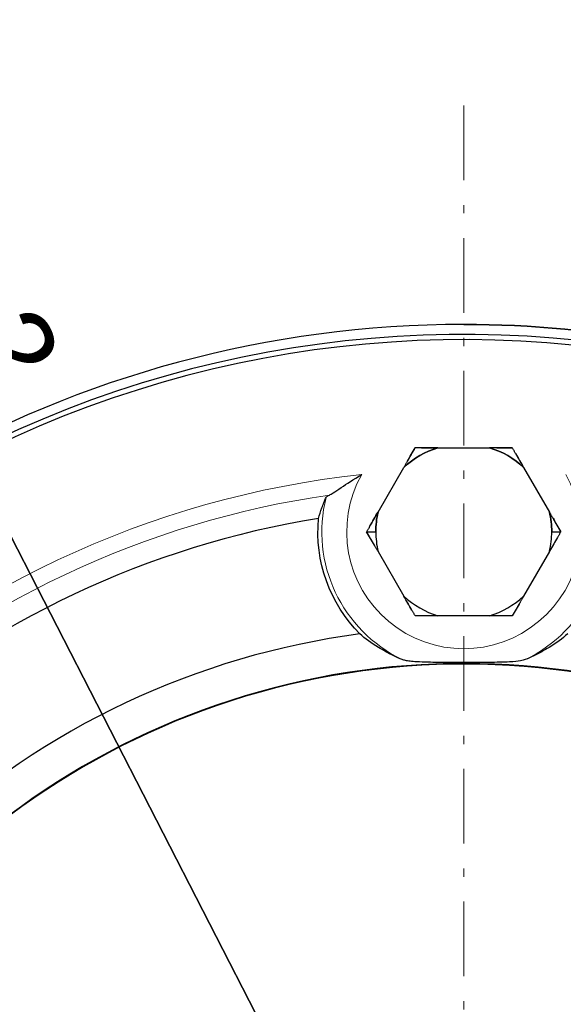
# Model space of a CAD drawing. Header units: millimetres. Extents: x 18 to 610, y -123 to 280.
# Tile 21 of 44: x 455 to 487, y -18 to 41. Entities that reach past the tile are written whole.
import ezdxf

# ---------------------------------------------------------------- set-up
doc = ezdxf.new("R2010")
doc.units = ezdxf.units.MM
doc.linetypes.add('CENTER', pattern=[8, 4.5, -1.5, 0.5, -1.5])
doc.linetypes.add('SOLID', pattern=[0])
doc.styles.add('Arial', font='Arial.ttf', dxfattribs={"height": 5})
doc.dimstyles.get("Standard").update_dxf_attribs({"dimtxt": 5, "dimasz": 5, "dimexe": 0.18, "dimexo": 0.0625, "dimgap": 0.09, "dimtad": 0, "dimtih": 1, "dimtoh": 1, "dimdec": 4, "dimzin": 0, "dimdsep": 46, "dimtxsty": 'Arial', "dimcen": 0.09, "dimadec": 0, "dimazin": 0, "dimtfac": 1, "dimtdec": 4, "dimtofl": 0, "dimtmove": 0, "dimatfit": 3, "dimfxl": 0, "dimtolj": 1, "dimtzin": 0, "dimarcsym": 0})

# ---------------------------------------------------------------- blocks, each defined once
blk = doc.blocks.new('*D6')
at = {"color": 0, "lineweight": -2}
for p, q in [((511.043, -101.422), (438.885, 39.288)), ((451.644, 14.407), (508.762, -96.973))]:
    blk.add_line(p, q, dxfattribs=at)
at = {"color": 0}
blk.add_solid([(508.02, -97.353), (509.503, -96.592), (511.043, -101.422)], dxfattribs=at)
at = {"layer": 'Defpoints', "color": 0}
for p in [(451.644, 14.407), (511.043, -101.422)]:
    blk.add_point(p, dxfattribs=at)
at = {"color": 0, "lineweight": 9, "insert": (449.718, 29.537), "char_height": 5, "attachment_point": 5, "rotation": 297.14953, "style": 'Arial'}
blk.add_mtext('\\A1;Ø130.2', dxfattribs=at)
blk = doc.blocks.new('BlockOfCenters_1', base_point=(481.344, -43.507))
at = {"color": 6, "linetype": 'CENTER', "lineweight": 9}
blk.add_lwpolyline([(481.344, 35.693), (481.344, -122.707)], dxfattribs=at)
blk = doc.blocks.new('BlockOfViews_1')
at = {"linetype": 'SOLID', "lineweight": 30}
for p, q in [((479.787, 15.059, 14.472), (482.9, 15.059, 14.472)), ((476.178, 11.178, 14.472), (477.734, 13.874, 14.472)), ((484.953, 13.874, 14.472), (486.509, 11.178, 14.472)), ((475.494, 9.993, 14.155), (476.044, 9.993, 14.472)), ((486.644, 9.993, 14.472), (487.194, 9.993, 14.155)), ((476.178, 8.808, 14.472), (477.734, 6.112, 14.472)), ((486.509, 8.808, 14.472), (484.953, 6.112, 14.472)), ((482.9, 4.927, 14.472), (479.787, 4.927, 14.472))]:
    blk.add_line(p, q, dxfattribs=at)
for centre, radius, start, end in [((481.344, -43.507, -11.468), 66, 90, 149.89971), ((481.344, -43.507, -11.468), 66, 90.00007, 149.89963), ((481.343, -43.507, -11.468), 66, 47.96232, 89.99993), ((481.344, -43.507, -7.768), 65.4, 48.54992, 318.36116), ((481.344, -43.507, 10.232), 65.086, 48.87291, 318.68174), ((481.344, 9.993, 14.472), 5.3, 107.07994, 132.92006), ((481.344, 9.993, 14.472), 5.3, 47.07994, 72.92006), ((481.344, -43.507, 2.032), 55, 99.15402, 131.38786), ((481.344, 9.993, 14.472), 5.3, 167.07994, 180), ((481.344, 9.993, 14.472), 5.3, 0, 12.92006), ((481.344, 9.993, 14.472), 5.3, 180, 192.92006), ((481.344, 9.993, 14.472), 5.3, 180, 192.92006), ((481.344, 9.993, 14.472), 5.3, 347.07994, 0), ((481.344, 9.993, 14.472), 5.3, 347.07994, 0), ((481.344, 9.993, 14.472), 5.3, 227.07994, 252.92006), ((481.344, 9.993, 14.472), 5.3, 227.07994, 252.92006), ((481.344, 9.993, 14.472), 5.3, 287.07994, 312.92006), ((481.344, 9.993, 14.472), 5.3, 287.07994, 312.92006), ((481.344, -43.507, 2.032), 47.75, 97.53661, 133.00528), ((481.344, -43.507, 10.232), 45.553, 33.46507, 175.59361), ((481.344, -43.507, 10.232), 45.519, 33.39896, 175.59014)]:
    blk.add_arc(centre, radius, start, end, dxfattribs=at)
at = {"linetype": 'SOLID', "lineweight": 30, "extrusion": (0, 0, -1)}
for centre, radius, start, end in [((-481.344, -43.507, 11.468), 66, 90, 132.05977), ((-481.344, 9.993, -14.472), 5.3, 47.07994, 72.92006), ((-481.344, 9.993, -14.472), 5.3, 107.07994, 132.92006), ((-481.344, 9.993, -14.472), 5.3, 0, 12.92006), ((-481.344, 9.993, -14.472), 5.3, 167.07994, 180)]:
    blk.add_arc(centre, radius, start, end, dxfattribs=at)
at = {"linetype": 'SOLID', "lineweight": 30, "extrusion": (-0.866025, 0.5, -9.51527e-13)}
blk.add_arc((-248.76, 2.22, -406.793), 12.435, 101.83877, 106.30282, dxfattribs=at)
at = {"linetype": 'SOLID', "lineweight": 30, "extrusion": (1.18332e-12, 1, -5.09917e-12)}
blk.add_arc((-481.909, 2.22, 15.059), 12.435, 75.56326, 80.17313, dxfattribs=at)
at = {"linetype": 'SOLID', "lineweight": 30, "extrusion": (-1.18332e-12, 1, -5.09917e-12)}
blk.add_arc((-480.778, 2.22, 15.059), 12.435, 101.83888, 106.30282, dxfattribs=at)
at = {"linetype": 'SOLID', "lineweight": 30, "extrusion": (0.866025, 0.5, -5.62356e-12)}
blk.add_arc((-232.583, 2.22, 426.918), 12.435, 75.56329, 80.17313, dxfattribs=at)
at = {"color": 196, "linetype": 'SOLID', "lineweight": 9}
for centre, radius, start, end in [((481.344, -43.507, 10.232), 57.285, 96.16054, 134.38135), ((481.344, 9.993, 8.785), 8.551, 165.95563, 244.35915), ((481.344, 9.993, 8.785), 8.551, 295.64085, 14.04437)]:
    blk.add_arc(centre, radius, start, end, dxfattribs=at)
at = {"color": 196, "linetype": 'SOLID', "lineweight": 9, "extrusion": (0, 0, -1)}
for centre, radius, start, end in [((-481.344, 9.993, -10.232), 7.051, 150.66922, 29.33078), ((-481.344, -43.507, -9.406), 56.3, 47.72389, 81.73423)]:
    blk.add_arc(centre, radius, start, end, dxfattribs=at)
at = {"linetype": 'SOLID', "lineweight": 30, "extrusion": (-2.45015e-16, 0, -1)}
blk.add_arc((-481.344, 9.993, -2.032), 8.786, 315.46282, 5.22098, dxfattribs=at)
at = {"linetype": 'SOLID', "lineweight": 30, "extrusion": (-0.866025, 0.5, 7.44699e-12)}
blk.add_arc((-249.892, 2.22, -406.793), 12.435, 75.56317, 80.17313, dxfattribs=at)
at = {"linetype": 'SOLID', "lineweight": 30, "extrusion": (0.866025, 0.5, -1.09426e-11)}
blk.add_arc((-231.452, 2.22, 426.918), 12.435, 101.83886, 106.30282, dxfattribs=at)
at = {"linetype": 'SOLID', "lineweight": 30, "extrusion": (-0.866025, -0.5, 9.12311e-12)}
blk.add_arc((232.583, 2.22, -416.786), 12.435, 101.83888, 106.30282, dxfattribs=at)
at = {"linetype": 'SOLID', "lineweight": 30, "extrusion": (0.866025, -0.5, 8.65531e-12)}
blk.add_arc((248.76, 2.22, 416.926), 12.435, 75.56325, 80.17313, dxfattribs=at)
at = {"linetype": 'SOLID', "lineweight": 30, "extrusion": (-0.866025, -0.5, 2.99193e-12)}
blk.add_arc((231.452, 2.22, -416.786), 12.435, 75.56331, 80.17313, dxfattribs=at)
at = {"linetype": 'SOLID', "lineweight": 30, "extrusion": (0.866025, -0.5, -2.16781e-12)}
blk.add_arc((249.892, 2.22, 416.926), 12.435, 101.83883, 106.30282, dxfattribs=at)
at = {"linetype": 'SOLID', "lineweight": 30, "extrusion": (-1.18332e-12, -1, 5.09917e-12)}
blk.add_arc((481.909, 2.22, -4.927), 12.435, 101.8388, 106.30282, dxfattribs=at)
at = {"linetype": 'SOLID', "lineweight": 30, "extrusion": (1.18332e-12, -1, 5.09917e-12)}
blk.add_arc((480.778, 2.22, -4.927), 12.435, 75.5633, 80.17313, dxfattribs=at)
at = {"linetype": 'SOLID', "lineweight": 30}
for points, knots in [([(478.419, 15.059, 14.155), (478.407, 15.039, 14.162), (478.395, 15.018, 14.168), (478.371, 14.977, 14.182), (478.359, 14.956, 14.189), (478.335, 14.915, 14.202), (478.324, 14.895, 14.208), (478.3, 14.853, 14.221), (478.288, 14.833, 14.228), (478.264, 14.792, 14.24), (478.252, 14.771, 14.247), (478.228, 14.73, 14.259), (478.216, 14.709, 14.265), (478.192, 14.667, 14.278), (478.18, 14.647, 14.284), (478.156, 14.605, 14.296), (478.144, 14.584, 14.301), (478.12, 14.543, 14.313), (478.108, 14.522, 14.319), (478.084, 14.481, 14.33), (478.072, 14.46, 14.336), (478.048, 14.418, 14.347), (478.036, 14.397, 14.352), (478.012, 14.356, 14.363), (478, 14.335, 14.369), (477.976, 14.293, 14.379), (477.964, 14.272, 14.384), (477.94, 14.231, 14.394), (477.928, 14.21, 14.399), (477.904, 14.168, 14.409), (477.892, 14.147, 14.414), (477.868, 14.105, 14.424), (477.856, 14.084, 14.428), (477.831, 14.042, 14.438), (477.819, 14.021, 14.442), (477.795, 13.979, 14.451), (477.783, 13.958, 14.455), (477.759, 13.916, 14.464), (477.746, 13.895, 14.468), (477.734, 13.874, 14.472)], [0, 0, 0, 0, 0.042359, 0.042359, 0.0847181, 0.0847181, 0.1270771, 0.1270771, 0.1694361, 0.1694361, 0.2117951, 0.2117951, 0.2541542, 0.2541542, 0.2965132, 0.2965132, 0.3388722, 0.3388722, 0.3812312, 0.3812312, 0.4235903, 0.4235903, 0.4659493, 0.4659493, 0.5083083, 0.5083083, 0.5506673, 0.5506673, 0.5930264, 0.5930264, 0.6353854, 0.6353854, 0.6777444, 0.6777444, 0.7201034, 0.7201034, 0.7624625, 0.7624625, 0.8048215, 0.8048215, 0.8048215, 0.8048215]), ([(479.787, 15.059, 14.472), (479.763, 15.059, 14.468), (479.738, 15.059, 14.464), (479.69, 15.059, 14.455), (479.666, 15.059, 14.451), (479.617, 15.059, 14.442), (479.593, 15.059, 14.438), (479.544, 15.059, 14.428), (479.52, 15.059, 14.424), (479.472, 15.059, 14.414), (479.448, 15.059, 14.409), (479.399, 15.059, 14.399), (479.375, 15.059, 14.394), (479.327, 15.059, 14.384), (479.303, 15.059, 14.379), (479.255, 15.059, 14.368), (479.231, 15.059, 14.363), (479.183, 15.059, 14.352), (479.159, 15.059, 14.347), (479.111, 15.059, 14.336), (479.087, 15.059, 14.33), (479.039, 15.059, 14.319), (479.015, 15.059, 14.313), (478.967, 15.059, 14.301), (478.943, 15.059, 14.296), (478.895, 15.059, 14.284), (478.871, 15.059, 14.278), (478.823, 15.059, 14.265), (478.799, 15.059, 14.259), (478.751, 15.059, 14.247), (478.728, 15.059, 14.24), (478.68, 15.059, 14.228), (478.656, 15.059, 14.221), (478.608, 15.059, 14.208), (478.585, 15.059, 14.202), (478.537, 15.059, 14.189), (478.513, 15.059, 14.182), (478.466, 15.059, 14.168), (478.442, 15.059, 14.162), (478.419, 15.059, 14.155)], [0, 0, 0, 0, 0.0280098, 0.0280098, 0.0560196, 0.0560196, 0.0840294, 0.0840294, 0.1120392, 0.1120392, 0.1400489, 0.1400489, 0.1680587, 0.1680587, 0.1960685, 0.1960685, 0.2240783, 0.2240783, 0.2520881, 0.2520881, 0.2800979, 0.2800979, 0.3081077, 0.3081077, 0.3361175, 0.3361175, 0.3641273, 0.3641273, 0.3921371, 0.3921371, 0.4201468, 0.4201468, 0.4481566, 0.4481566, 0.4761664, 0.4761664, 0.5041762, 0.5041762, 0.532186, 0.532186, 0.532186, 0.532186]), ([(484.269, 15.059, 14.155), (484.245, 15.059, 14.162), (484.221, 15.059, 14.168), (484.174, 15.059, 14.182), (484.15, 15.059, 14.189), (484.102, 15.059, 14.202), (484.079, 15.059, 14.208), (484.031, 15.059, 14.221), (484.007, 15.059, 14.228), (483.959, 15.059, 14.24), (483.936, 15.059, 14.247), (483.888, 15.059, 14.259), (483.864, 15.059, 14.265), (483.816, 15.059, 14.278), (483.792, 15.059, 14.284), (483.744, 15.059, 14.296), (483.72, 15.059, 14.301), (483.672, 15.059, 14.313), (483.648, 15.059, 14.319), (483.6, 15.059, 14.33), (483.576, 15.059, 14.336), (483.528, 15.059, 14.347), (483.504, 15.059, 14.352), (483.456, 15.059, 14.363), (483.432, 15.059, 14.368), (483.384, 15.059, 14.379), (483.36, 15.059, 14.384), (483.312, 15.059, 14.394), (483.288, 15.059, 14.399), (483.239, 15.059, 14.409), (483.215, 15.059, 14.414), (483.167, 15.059, 14.424), (483.143, 15.059, 14.428), (483.094, 15.059, 14.438), (483.07, 15.059, 14.442), (483.022, 15.059, 14.451), (482.997, 15.059, 14.455), (482.949, 15.059, 14.464), (482.924, 15.059, 14.468), (482.9, 15.059, 14.472)], [0, 0, 0, 0, 0.0423631, 0.0423631, 0.0847261, 0.0847261, 0.1270892, 0.1270892, 0.1694523, 0.1694523, 0.2118154, 0.2118154, 0.2541784, 0.2541784, 0.2965415, 0.2965415, 0.3389046, 0.3389046, 0.3812676, 0.3812676, 0.4236307, 0.4236307, 0.4659938, 0.4659938, 0.5083568, 0.5083568, 0.5507199, 0.5507199, 0.593083, 0.593083, 0.6354461, 0.6354461, 0.6778091, 0.6778091, 0.7201722, 0.7201722, 0.7625353, 0.7625353, 0.8048983, 0.8048983, 0.8048983, 0.8048983]), ([(484.953, 13.874, 14.472), (484.941, 13.895, 14.468), (484.928, 13.916, 14.464), (484.904, 13.958, 14.455), (484.892, 13.979, 14.451), (484.868, 14.021, 14.442), (484.856, 14.042, 14.438), (484.832, 14.084, 14.428), (484.819, 14.105, 14.424), (484.795, 14.147, 14.414), (484.783, 14.168, 14.409), (484.759, 14.21, 14.399), (484.747, 14.231, 14.394), (484.723, 14.272, 14.384), (484.711, 14.293, 14.379), (484.687, 14.335, 14.368), (484.675, 14.356, 14.363), (484.651, 14.397, 14.352), (484.639, 14.418, 14.347), (484.615, 14.46, 14.336), (484.603, 14.481, 14.33), (484.579, 14.522, 14.319), (484.567, 14.543, 14.313), (484.543, 14.585, 14.301), (484.531, 14.605, 14.296), (484.507, 14.647, 14.284), (484.495, 14.667, 14.278), (484.471, 14.709, 14.265), (484.459, 14.73, 14.259), (484.435, 14.771, 14.247), (484.423, 14.792, 14.24), (484.399, 14.833, 14.228), (484.387, 14.853, 14.221), (484.364, 14.895, 14.208), (484.352, 14.915, 14.202), (484.328, 14.956, 14.189), (484.316, 14.977, 14.182), (484.292, 15.018, 14.168), (484.28, 15.039, 14.162), (484.269, 15.059, 14.155)], [0, 0, 0, 0, 0.0280135, 0.0280135, 0.056027, 0.056027, 0.0840405, 0.0840405, 0.112054, 0.112054, 0.1400675, 0.1400675, 0.1680811, 0.1680811, 0.1960946, 0.1960946, 0.2241081, 0.2241081, 0.2521216, 0.2521216, 0.2801351, 0.2801351, 0.3081486, 0.3081486, 0.3361621, 0.3361621, 0.3641756, 0.3641756, 0.3921891, 0.3921891, 0.4202026, 0.4202026, 0.4482162, 0.4482162, 0.4762297, 0.4762297, 0.5042432, 0.5042432, 0.5322567, 0.5322567, 0.5322567, 0.5322567]), ([(473.25, 12.208, 9.406), (473.314, 12.237, 9.515), (473.394, 12.284, 9.61), (473.609, 12.419, 9.811), (473.769, 12.528, 9.918), (474.292, 12.881, 10.15), (474.701, 13.156, 10.231), (475.186, 13.441, 10.232), (475.191, 13.444, 10.232), (475.196, 13.447, 10.232)], [-3.311029, -3.311029, -3.311029, -3.311029, -2.652797, -2.652797, -1.670656, -1.670656, 0, 0, 0.017506, 0.017506, 0.017506, 0.017506]), ([(472.594, 10.792, 2.032), (472.65, 10.996, 3.119), (472.718, 11.211, 4.266), (472.872, 11.644, 6.557), (472.958, 11.861, 7.702), (473.049, 12.068, 8.785)], [0.996678, 0.996678, 0.996678, 0.996678, 4.184941, 4.184941, 7.370096, 7.370096, 7.370096, 7.370096]), ([(473.049, 12.068, 8.785), (473.058, 12.089, 8.894), (473.079, 12.111, 9.001), (473.147, 12.158, 9.21), (473.193, 12.183, 9.311), (473.25, 12.208, 9.406)], [0, 0, 0, 0, 0.3334746, 0.3334746, 0.6740164, 0.6740164, 0.6740164, 0.6740164]), ([(476.178, 11.178, 14.472), (476.166, 11.157, 14.468), (476.153, 11.136, 14.464), (476.129, 11.094, 14.455), (476.117, 11.073, 14.451), (476.093, 11.031, 14.442), (476.081, 11.01, 14.438), (476.056, 10.968, 14.428), (476.044, 10.947, 14.424), (476.02, 10.905, 14.414), (476.008, 10.884, 14.409), (475.984, 10.842, 14.399), (475.972, 10.822, 14.394), (475.948, 10.78, 14.384), (475.936, 10.759, 14.379), (475.912, 10.717, 14.368), (475.9, 10.696, 14.363), (475.875, 10.655, 14.352), (475.863, 10.634, 14.347), (475.839, 10.592, 14.336), (475.827, 10.572, 14.33), (475.803, 10.53, 14.319), (475.791, 10.509, 14.313), (475.767, 10.468, 14.301), (475.755, 10.447, 14.295), (475.732, 10.405, 14.284), (475.72, 10.385, 14.278), (475.696, 10.343, 14.265), (475.684, 10.323, 14.259), (475.66, 10.281, 14.247), (475.648, 10.261, 14.24), (475.624, 10.219, 14.228), (475.612, 10.199, 14.221), (475.588, 10.157, 14.208), (475.577, 10.137, 14.202), (475.553, 10.096, 14.189), (475.541, 10.075, 14.182), (475.517, 10.034, 14.168), (475.505, 10.013, 14.162), (475.494, 9.993, 14.155)], [0, 0, 0, 0, 0.0280169, 0.0280169, 0.0560337, 0.0560337, 0.0840506, 0.0840506, 0.1120674, 0.1120674, 0.1400843, 0.1400843, 0.1681012, 0.1681012, 0.196118, 0.196118, 0.2241349, 0.2241349, 0.2521517, 0.2521517, 0.2801686, 0.2801686, 0.3081855, 0.3081855, 0.3362023, 0.3362023, 0.3642192, 0.3642192, 0.392236, 0.392236, 0.4202529, 0.4202529, 0.4482698, 0.4482698, 0.4762866, 0.4762866, 0.5043035, 0.5043035, 0.5323203, 0.5323203, 0.5323203, 0.5323203]), ([(487.194, 9.993, 14.155), (487.182, 10.013, 14.162), (487.17, 10.034, 14.168), (487.146, 10.075, 14.182), (487.134, 10.096, 14.189), (487.11, 10.137, 14.202), (487.099, 10.157, 14.208), (487.075, 10.199, 14.221), (487.063, 10.219, 14.228), (487.039, 10.261, 14.24), (487.027, 10.281, 14.247), (487.003, 10.323, 14.259), (486.991, 10.343, 14.265), (486.967, 10.385, 14.278), (486.955, 10.405, 14.284), (486.932, 10.447, 14.296), (486.92, 10.468, 14.301), (486.896, 10.509, 14.313), (486.884, 10.53, 14.319), (486.86, 10.572, 14.33), (486.848, 10.592, 14.336), (486.824, 10.634, 14.347), (486.812, 10.655, 14.352), (486.788, 10.696, 14.363), (486.775, 10.717, 14.368), (486.751, 10.759, 14.379), (486.739, 10.78, 14.384), (486.715, 10.822, 14.394), (486.703, 10.842, 14.399), (486.679, 10.884, 14.409), (486.667, 10.905, 14.414), (486.643, 10.947, 14.424), (486.631, 10.968, 14.428), (486.606, 11.01, 14.438), (486.594, 11.031, 14.442), (486.57, 11.073, 14.451), (486.558, 11.094, 14.455), (486.534, 11.136, 14.464), (486.522, 11.157, 14.468), (486.509, 11.178, 14.472)], [0, 0, 0, 0, 0.0423557, 0.0423557, 0.0847113, 0.0847113, 0.127067, 0.127067, 0.1694227, 0.1694227, 0.2117784, 0.2117784, 0.254134, 0.254134, 0.2964897, 0.2964897, 0.3388454, 0.3388454, 0.3812011, 0.3812011, 0.4235567, 0.4235567, 0.4659124, 0.4659124, 0.5082681, 0.5082681, 0.5506237, 0.5506237, 0.5929794, 0.5929794, 0.6353351, 0.6353351, 0.6776908, 0.6776908, 0.7200464, 0.7200464, 0.7624021, 0.7624021, 0.8047578, 0.8047578, 0.8047578, 0.8047578]), ([(476.178, 8.808, 14.472), (476.166, 8.829, 14.468), (476.153, 8.85, 14.464), (476.129, 8.892, 14.455), (476.117, 8.913, 14.451), (476.093, 8.955, 14.442), (476.081, 8.976, 14.438), (476.056, 9.018, 14.428), (476.044, 9.039, 14.424), (476.02, 9.081, 14.414), (476.008, 9.102, 14.409), (475.984, 9.143, 14.399), (475.972, 9.164, 14.394), (475.948, 9.206, 14.384), (475.936, 9.227, 14.379), (475.912, 9.269, 14.368), (475.9, 9.289, 14.363), (475.875, 9.331, 14.352), (475.863, 9.352, 14.347), (475.839, 9.394, 14.336), (475.827, 9.414, 14.33), (475.803, 9.456, 14.319), (475.791, 9.477, 14.313), (475.767, 9.518, 14.301), (475.755, 9.539, 14.295), (475.732, 9.58, 14.284), (475.72, 9.601, 14.278), (475.696, 9.643, 14.265), (475.684, 9.663, 14.259), (475.66, 9.705, 14.247), (475.648, 9.725, 14.24), (475.624, 9.767, 14.228), (475.612, 9.787, 14.221), (475.588, 9.828, 14.208), (475.577, 9.849, 14.202), (475.553, 9.89, 14.189), (475.541, 9.911, 14.182), (475.517, 9.952, 14.168), (475.505, 9.972, 14.162), (475.494, 9.993, 14.155)], [0, 0, 0, 0, 0.0280169, 0.0280169, 0.0560337, 0.0560337, 0.0840506, 0.0840506, 0.1120674, 0.1120674, 0.1400843, 0.1400843, 0.1681012, 0.1681012, 0.196118, 0.196118, 0.2241349, 0.2241349, 0.2521517, 0.2521517, 0.2801686, 0.2801686, 0.3081855, 0.3081855, 0.3362023, 0.3362023, 0.3642192, 0.3642192, 0.392236, 0.392236, 0.4202529, 0.4202529, 0.4482698, 0.4482698, 0.4762866, 0.4762866, 0.5043035, 0.5043035, 0.5323203, 0.5323203, 0.5323203, 0.5323203]), ([(487.194, 9.993, 14.155), (487.182, 9.972, 14.162), (487.17, 9.952, 14.168), (487.146, 9.911, 14.182), (487.134, 9.89, 14.189), (487.11, 9.849, 14.202), (487.099, 9.828, 14.208), (487.075, 9.787, 14.221), (487.063, 9.767, 14.228), (487.039, 9.725, 14.24), (487.027, 9.705, 14.247), (487.003, 9.663, 14.259), (486.991, 9.643, 14.265), (486.967, 9.601, 14.278), (486.955, 9.58, 14.284), (486.932, 9.539, 14.296), (486.92, 9.518, 14.301), (486.896, 9.477, 14.313), (486.884, 9.456, 14.319), (486.86, 9.414, 14.33), (486.848, 9.394, 14.336), (486.824, 9.352, 14.347), (486.812, 9.331, 14.352), (486.788, 9.289, 14.363), (486.775, 9.269, 14.368), (486.751, 9.227, 14.379), (486.739, 9.206, 14.384), (486.715, 9.164, 14.394), (486.703, 9.143, 14.399), (486.679, 9.102, 14.409), (486.667, 9.081, 14.414), (486.643, 9.039, 14.424), (486.631, 9.018, 14.428), (486.606, 8.976, 14.438), (486.594, 8.955, 14.442), (486.57, 8.913, 14.451), (486.558, 8.892, 14.455), (486.534, 8.85, 14.464), (486.522, 8.829, 14.468), (486.509, 8.808, 14.472)], [0, 0, 0, 0, 0.0423557, 0.0423557, 0.0847113, 0.0847113, 0.127067, 0.127067, 0.1694227, 0.1694227, 0.2117784, 0.2117784, 0.254134, 0.254134, 0.2964897, 0.2964897, 0.3388454, 0.3388454, 0.3812011, 0.3812011, 0.4235567, 0.4235567, 0.4659124, 0.4659124, 0.5082681, 0.5082681, 0.5506237, 0.5506237, 0.5929794, 0.5929794, 0.6353351, 0.6353351, 0.6776908, 0.6776908, 0.7200464, 0.7200464, 0.7624021, 0.7624021, 0.8047578, 0.8047578, 0.8047578, 0.8047578]), ([(478.419, 4.927, 14.155), (478.407, 4.947, 14.162), (478.395, 4.968, 14.168), (478.371, 5.009, 14.182), (478.359, 5.029, 14.189), (478.335, 5.071, 14.202), (478.324, 5.091, 14.208), (478.3, 5.132, 14.221), (478.288, 5.153, 14.228), (478.264, 5.194, 14.24), (478.252, 5.215, 14.247), (478.228, 5.256, 14.259), (478.216, 5.277, 14.265), (478.192, 5.318, 14.278), (478.18, 5.339, 14.284), (478.156, 5.381, 14.296), (478.144, 5.401, 14.301), (478.12, 5.443, 14.313), (478.108, 5.464, 14.319), (478.084, 5.505, 14.33), (478.072, 5.526, 14.336), (478.048, 5.568, 14.347), (478.036, 5.588, 14.352), (478.012, 5.63, 14.363), (478, 5.651, 14.369), (477.976, 5.693, 14.379), (477.964, 5.714, 14.384), (477.94, 5.755, 14.394), (477.928, 5.776, 14.399), (477.904, 5.818, 14.409), (477.892, 5.839, 14.414), (477.868, 5.881, 14.424), (477.856, 5.902, 14.428), (477.831, 5.944, 14.438), (477.819, 5.965, 14.442), (477.795, 6.007, 14.451), (477.783, 6.028, 14.455), (477.759, 6.07, 14.464), (477.746, 6.091, 14.468), (477.734, 6.112, 14.472)], [0, 0, 0, 0, 0.042359, 0.042359, 0.0847181, 0.0847181, 0.1270771, 0.1270771, 0.1694361, 0.1694361, 0.2117951, 0.2117951, 0.2541542, 0.2541542, 0.2965132, 0.2965132, 0.3388722, 0.3388722, 0.3812312, 0.3812312, 0.4235903, 0.4235903, 0.4659493, 0.4659493, 0.5083083, 0.5083083, 0.5506673, 0.5506673, 0.5930264, 0.5930264, 0.6353854, 0.6353854, 0.6777444, 0.6777444, 0.7201034, 0.7201034, 0.7624625, 0.7624625, 0.8048215, 0.8048215, 0.8048215, 0.8048215]), ([(484.953, 6.112, 14.472), (484.941, 6.091, 14.468), (484.928, 6.07, 14.464), (484.904, 6.028, 14.455), (484.892, 6.007, 14.451), (484.868, 5.965, 14.442), (484.856, 5.944, 14.438), (484.832, 5.902, 14.428), (484.819, 5.881, 14.424), (484.795, 5.839, 14.414), (484.783, 5.818, 14.409), (484.759, 5.776, 14.399), (484.747, 5.755, 14.394), (484.723, 5.713, 14.384), (484.711, 5.693, 14.379), (484.687, 5.651, 14.368), (484.675, 5.63, 14.363), (484.651, 5.588, 14.352), (484.639, 5.568, 14.347), (484.615, 5.526, 14.336), (484.603, 5.505, 14.33), (484.579, 5.464, 14.319), (484.567, 5.443, 14.313), (484.543, 5.401, 14.301), (484.531, 5.381, 14.296), (484.507, 5.339, 14.284), (484.495, 5.318, 14.278), (484.471, 5.277, 14.265), (484.459, 5.256, 14.259), (484.435, 5.215, 14.247), (484.423, 5.194, 14.24), (484.399, 5.153, 14.228), (484.387, 5.132, 14.221), (484.364, 5.091, 14.208), (484.352, 5.071, 14.202), (484.328, 5.029, 14.189), (484.316, 5.009, 14.182), (484.292, 4.968, 14.168), (484.28, 4.947, 14.162), (484.269, 4.927, 14.155)], [0, 0, 0, 0, 0.0280135, 0.0280135, 0.056027, 0.056027, 0.0840405, 0.0840405, 0.112054, 0.112054, 0.1400675, 0.1400675, 0.1680811, 0.1680811, 0.1960946, 0.1960946, 0.2241081, 0.2241081, 0.2521216, 0.2521216, 0.2801351, 0.2801351, 0.3081486, 0.3081486, 0.3361621, 0.3361621, 0.3641756, 0.3641756, 0.3921891, 0.3921891, 0.4202026, 0.4202026, 0.4482162, 0.4482162, 0.4762297, 0.4762297, 0.5042432, 0.5042432, 0.5322567, 0.5322567, 0.5322567, 0.5322567]), ([(479.787, 4.927, 14.472), (479.763, 4.927, 14.468), (479.738, 4.927, 14.464), (479.69, 4.927, 14.455), (479.666, 4.927, 14.451), (479.617, 4.927, 14.442), (479.593, 4.927, 14.438), (479.544, 4.927, 14.428), (479.52, 4.927, 14.424), (479.472, 4.927, 14.414), (479.448, 4.927, 14.409), (479.399, 4.927, 14.399), (479.375, 4.927, 14.394), (479.327, 4.927, 14.384), (479.303, 4.927, 14.379), (479.255, 4.927, 14.368), (479.231, 4.927, 14.363), (479.183, 4.927, 14.352), (479.159, 4.927, 14.347), (479.111, 4.927, 14.336), (479.087, 4.927, 14.33), (479.039, 4.927, 14.319), (479.015, 4.927, 14.313), (478.967, 4.927, 14.301), (478.943, 4.927, 14.296), (478.895, 4.927, 14.284), (478.871, 4.927, 14.278), (478.823, 4.927, 14.265), (478.799, 4.927, 14.259), (478.751, 4.927, 14.247), (478.728, 4.927, 14.24), (478.68, 4.927, 14.228), (478.656, 4.927, 14.221), (478.608, 4.927, 14.208), (478.585, 4.927, 14.202), (478.537, 4.927, 14.189), (478.513, 4.927, 14.182), (478.466, 4.927, 14.168), (478.442, 4.927, 14.162), (478.419, 4.927, 14.155)], [0, 0, 0, 0, 0.0280098, 0.0280098, 0.0560196, 0.0560196, 0.0840294, 0.0840294, 0.1120392, 0.1120392, 0.1400489, 0.1400489, 0.1680587, 0.1680587, 0.1960685, 0.1960685, 0.2240783, 0.2240783, 0.2520881, 0.2520881, 0.2800979, 0.2800979, 0.3081077, 0.3081077, 0.3361175, 0.3361175, 0.3641273, 0.3641273, 0.3921371, 0.3921371, 0.4201468, 0.4201468, 0.4481566, 0.4481566, 0.4761664, 0.4761664, 0.5041762, 0.5041762, 0.532186, 0.532186, 0.532186, 0.532186]), ([(484.269, 4.927, 14.155), (484.245, 4.927, 14.162), (484.221, 4.927, 14.168), (484.174, 4.927, 14.182), (484.15, 4.927, 14.189), (484.102, 4.927, 14.202), (484.079, 4.927, 14.208), (484.031, 4.927, 14.221), (484.007, 4.927, 14.228), (483.959, 4.927, 14.24), (483.936, 4.927, 14.247), (483.888, 4.927, 14.259), (483.864, 4.927, 14.265), (483.816, 4.927, 14.278), (483.792, 4.927, 14.284), (483.744, 4.927, 14.296), (483.72, 4.927, 14.301), (483.672, 4.927, 14.313), (483.648, 4.927, 14.319), (483.6, 4.927, 14.33), (483.576, 4.927, 14.336), (483.528, 4.927, 14.347), (483.504, 4.927, 14.352), (483.456, 4.927, 14.363), (483.432, 4.927, 14.368), (483.384, 4.927, 14.379), (483.36, 4.927, 14.384), (483.312, 4.927, 14.394), (483.288, 4.927, 14.399), (483.239, 4.927, 14.409), (483.215, 4.927, 14.414), (483.167, 4.927, 14.424), (483.143, 4.927, 14.428), (483.094, 4.927, 14.438), (483.07, 4.927, 14.442), (483.022, 4.927, 14.451), (482.997, 4.927, 14.455), (482.949, 4.927, 14.464), (482.924, 4.927, 14.468), (482.9, 4.927, 14.472)], [0, 0, 0, 0, 0.0423631, 0.0423631, 0.0847261, 0.0847261, 0.1270892, 0.1270892, 0.1694523, 0.1694523, 0.2118154, 0.2118154, 0.2541784, 0.2541784, 0.2965415, 0.2965415, 0.3389046, 0.3389046, 0.3812676, 0.3812676, 0.4236307, 0.4236307, 0.4659938, 0.4659938, 0.5083568, 0.5083568, 0.5507199, 0.5507199, 0.593083, 0.593083, 0.6354461, 0.6354461, 0.6778091, 0.6778091, 0.7201722, 0.7201722, 0.7625353, 0.7625353, 0.8048983, 0.8048983, 0.8048983, 0.8048983]), ([(477.643, 2.284, 8.785), (477.463, 2.358, 8.456), (477.292, 2.435, 8.116), (476.79, 2.675, 7.054), (476.484, 2.845, 6.305), (475.771, 3.287, 4.374), (475.399, 3.563, 3.176), (475.081, 3.83, 2.032)], [1.168477, 1.168477, 1.168477, 1.168477, 2.276586, 2.276586, 4.553172, 4.553172, 8.066053, 8.066053, 8.066053, 8.066053]), ([(487.606, 3.83, 2.032), (487.288, 3.563, 3.176), (486.916, 3.287, 4.374), (486.203, 2.845, 6.305), (485.897, 2.675, 7.054), (485.396, 2.435, 8.116), (485.224, 2.358, 8.456), (485.044, 2.284, 8.785)], [1.040291, 1.040291, 1.040291, 1.040291, 4.553172, 4.553172, 6.829758, 6.829758, 7.937867, 7.937867, 7.937867, 7.937867]), ([(485.044, 2.284, 8.785), (484.972, 2.255, 8.916), (484.871, 2.231, 9.033), (484.598, 2.186, 9.278), (484.384, 2.164, 9.417), (483.725, 2.127, 9.704), (483.299, 2.12, 9.807), (482.58, 2.114, 9.921), (482.26, 2.113, 9.951), (481.682, 2.113, 9.981), (481.411, 2.113, 9.985), (480.866, 2.113, 9.976), (480.579, 2.113, 9.962), (479.937, 2.115, 9.9), (479.562, 2.117, 9.843), (478.649, 2.138, 9.606), (478.314, 2.163, 9.421), (478.008, 2.199, 9.206), (477.913, 2.214, 9.126), (477.758, 2.246, 8.961), (477.694, 2.264, 8.876), (477.643, 2.284, 8.785)], [0, 0, 0, 0, 0.45794, 0.45794, 1.10276, 1.10276, 1.970198, 1.970198, 2.627273, 2.627273, 3.184393, 3.184393, 3.773575, 3.773575, 4.537836, 4.537836, 5.748772, 5.748772, 6.336689, 6.336689, 6.847113, 6.847113, 6.847113, 6.847113])]:
    blk.add_open_spline(points, degree=3, knots=knots, dxfattribs=at)
blk.add_blockref('BlockOfCenters_1', (481.344, -43.507))

msp = doc.modelspace()

# ---------------------------------------------------------------- block references
msp.add_blockref('BlockOfViews_1', (0, 0))

# ---------------------------------------------------------------- dimensions: what is measured, and where the dimension line sits
at = {"lineweight": 9}
dim = msp.add_diameter_dim_2p(p1=(451.644, 14.407), p2=(511.043, -101.422), dimstyle='Standard', override={"dimtxt": 5, "dimasz": 5, "dimexe": 1.4, "dimexo": 0, "dimgap": 2.5, "dimtad": 1, "dimtih": 0, "dimtoh": 0, "dimdec": 1, "dimlfac": 1, "dimpost": '״<>', "dimse1": 0, "dimse2": 0, "dimtofl": 1}, dxfattribs=at)
dim.commit()
dim.dimension.update_dxf_attribs({"geometry": '*D6', "text_midpoint": (445.1, 27.169), "dimtype": 163})

doc.saveas('drawing.dxf')
